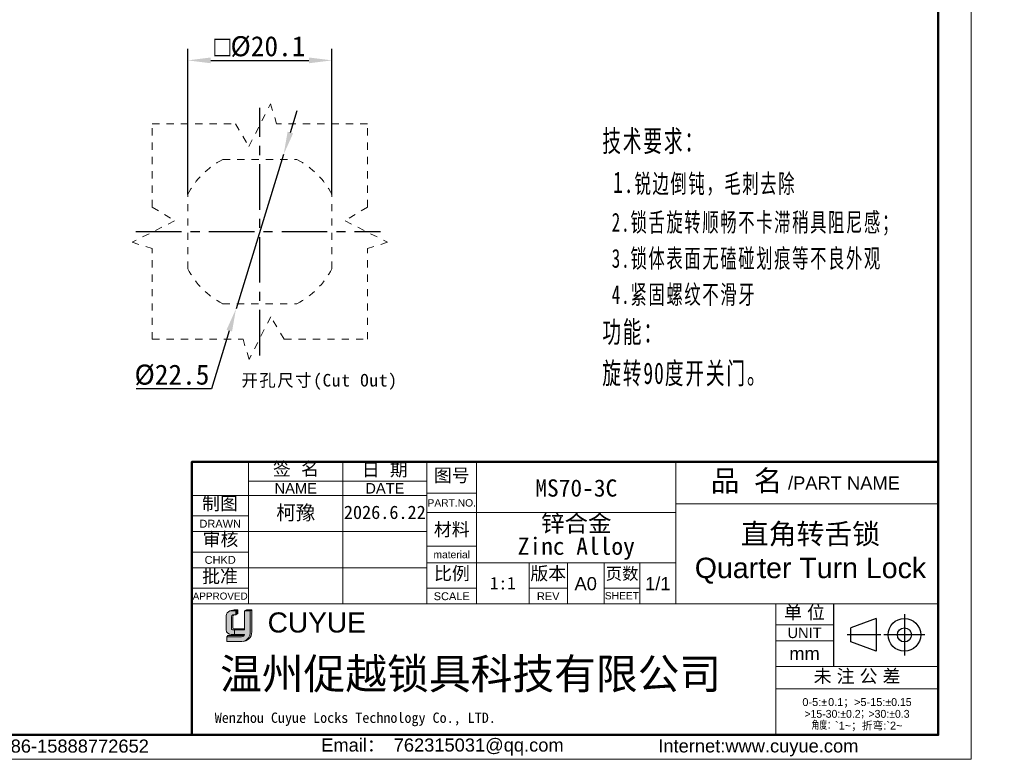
# Model space of a CAD drawing. Header units: millimetres. Extents: x 2869 to 3145, y 1559 to 1751.
# Tile 8 of 9: x 3008 to 3145, y 1559 to 1662. Entities that reach past the tile are written whole.
import ezdxf

# ---------------------------------------------------------------- set-up
doc = ezdxf.new("R2010")
doc.units = ezdxf.units.MM
doc.linetypes.add('CENTER', pattern=[10.159999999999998, 6.35, -1.27, 1.27, -1.27])
doc.linetypes.add('虚线', pattern=[2, 1, -1])
for name, color, linetype, lineweight in [('0007', 7, 'Continuous', 5), ('实线层', 7, 'Continuous', 25), ('尺寸线层', 3, 'Continuous', 18), ('粗实线层', 7, 'Continuous', 50), ('细实线层', 3, 'Continuous', 18), ('虚线层', 6, '虚线', 18)]:
    doc.layers.add(name, color=color, linetype=linetype, lineweight=lineweight)
doc.layers.add('中心线层', color=1, linetype='CENTER')
doc.styles.add('ARIAL', font='arial.ttf')
doc.styles.add('TEXTSTYLE_2', font='arial.ttf')
doc.styles.add('TEXTSTYLE_3', font='arial.ttf')
doc.styles.add('TEXTSTYLE_4', font='arial.ttf')
doc.styles.add('标准', font='txt', dxfattribs={"width": 0.667})
doc.dimstyles.new('标准', dxfattribs={"dimscale": 0.8, "dimtxt": 3.5, "dimasz": 4, "dimexe": 2, "dimexo": 0, "dimtad": 1, "dimdec": 1, "dimdsep": 46, "dimtxsty": '标准', "dimblk": '_CAXARROW', "dimcen": 0, "dimdle": 8, "dimazin": 2, "dimtfac": 0.707107, "dimtmove": 0, "dimatfit": 3, "dimfxl": 1, "dimtolj": 1, "dimarcsym": 1})

# ---------------------------------------------------------------- blocks, each defined once
blk = doc.blocks.new('_CAXARROW')
blk.add_hatch(color=0).paths.add_polyline_path([(0, 0), (-1, 0.125), (-1, -0.125)], flags=0)
blk = doc.blocks.new('*D11')
at = {"layer": 'Defpoints', "color": 0, "transparency": 16777216}
for p in [(3044.384109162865, 1643.208953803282), (3037.755510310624, 1621.707519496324)]:
    blk.add_point(p, dxfattribs=at)
at = {"layer": '尺寸线层', "color": 0, "linetype": 'Continuous', "lineweight": -2, "transparency": 16777216}
for p, q in [((3045.32684322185, 1646.266935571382), (3046.269577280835, 1649.324917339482)), ((3044.384109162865, 1643.208953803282), (3037.755510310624, 1621.707519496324)), ((3036.812776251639, 1618.649537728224), (3034.320834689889, 1610.56633357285)), ((3034.320834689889, 1610.56633357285), (3023.822175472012, 1610.56633357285))]:
    blk.add_line(p, q, dxfattribs=at)
at = {"layer": '尺寸线层', "color": 0, "lineweight": -2, "transparency": 16777216, "xscale": 3.2, "yscale": 3.2, "zscale": 3.2}
for p, rotation in [((3044.384109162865, 1643.208953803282), 252.8661834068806), ((3037.755510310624, 1621.707519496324), 72.86618340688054)]:
    blk.add_blockref('_CAXARROW', p, dxfattribs=dict(at, rotation=rotation))
at = {"layer": '尺寸线层', "color": 0, "transparency": 16777216, "insert": (3028.821505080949, 1612.46633357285), "char_height": 2.8, "width": 18.36821117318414, "attachment_point": 5}
blk.add_mtext('\\A1;%%C22.5', dxfattribs=at)
blk = doc.blocks.new('*D12')
at = {"layer": 'Defpoints', "color": 0, "transparency": 16777216}
for p in [(3051.119809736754, 1656.323098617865), (3031.019809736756, 1637.645721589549), (3051.119809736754, 1637.645721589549)]:
    blk.add_point(p, dxfattribs=at)
at = {"layer": '尺寸线层', "color": 0, "linetype": 'Continuous', "lineweight": -2, "transparency": 16777216}
for p, q in [((3031.019809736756, 1637.645721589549), (3031.019809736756, 1657.923098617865)), ((3051.119809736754, 1637.645721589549), (3051.119809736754, 1657.923098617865)), ((3034.219809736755, 1656.323098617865), (3047.919809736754, 1656.323098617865))]:
    blk.add_line(p, q, dxfattribs=at)
at = {"layer": '尺寸线层', "color": 0, "lineweight": -2, "transparency": 16777216, "xscale": 3.2, "yscale": 3.2, "zscale": 3.2, "rotation": 180}
blk.add_blockref('_CAXARROW', (3031.019809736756, 1656.323098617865), dxfattribs=at)
at = {"layer": '尺寸线层', "color": 0, "lineweight": -2, "transparency": 16777216, "xscale": 3.2, "yscale": 3.2, "zscale": 3.2}
blk.add_blockref('_CAXARROW', (3051.119809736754, 1656.323098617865), dxfattribs=at)
at = {"layer": '尺寸线层', "color": 0, "transparency": 16777216, "insert": (3041.069809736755, 1658.237816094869), "char_height": 2.8, "attachment_point": 5}
blk.add_mtext('\\A1;{\\fAMGDT|b0|i0|c134|p34;o}%%C20.1', dxfattribs=at)

msp = doc.modelspace()

# ---------------------------------------------------------------- hatches: boundary and pattern name
at = {"layer": '实线层'}
h = msp.add_hatch(color=30, dxfattribs=at)
edge = h.paths.add_edge_path(flags=0)
edge.add_arc((3037.383094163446, 1578.775799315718), 0.2611549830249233, 103.89623382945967, 180.1196323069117, ccw=False)
edge.add_line((3037.320374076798, 1579.029310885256), (3037.728704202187, 1579.029310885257))
edge.add_line((3037.728704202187, 1579.029310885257), (3037.728704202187, 1579.588076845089))
edge.add_line((3037.728704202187, 1579.588076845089), (3036.908094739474, 1579.588076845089))
edge.add_arc((3037.165220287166, 1578.817402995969), 0.8124356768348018, 108.4506221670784, 173.4013944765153)
edge.add_line((3036.358166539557, 1578.91076239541), (3036.358166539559, 1576.937491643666))
edge.add_arc((3037.05334408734, 1577.002255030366), 0.698187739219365, 185.3223660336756, 272.7233690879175)
edge.add_line((3037.086517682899, 1576.304855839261), (3037.524007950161, 1576.304855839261))
edge.add_line((3037.524007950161, 1576.304855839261), (3037.52400795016, 1576.937491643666))
edge.add_line((3037.52400795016, 1576.937491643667), (3037.327064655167, 1576.937491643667))
edge.add_arc((3037.310642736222, 1577.125636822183), 0.1888604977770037, 177.6597996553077, 274.98831874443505, ccw=False)
edge.add_line((3037.121939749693, 1577.133348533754), (3037.121939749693, 1578.775254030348))
h = msp.add_hatch(color=254, dxfattribs=at)
h.paths.add_polyline_path([(3037.504927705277, 1579.754274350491), (3036.908094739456, 1579.588076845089), (3037.728704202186, 1579.588076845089), (3038.010931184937, 1579.754274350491)], flags=0)
h.paths.add_polyline_path([(3038.930698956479, 1579.588076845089), (3039.730151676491, 1579.588076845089), (3039.965102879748, 1579.754274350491), (3039.22539312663, 1579.754274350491)], flags=0)
h = msp.add_hatch(color=251, dxfattribs=at)
edge = h.paths.add_edge_path(flags=0)
edge.add_line((3037.310273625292, 1577.246970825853), (3037.310273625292, 1578.775254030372))
edge.add_arc((3037.571428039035, 1578.775799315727), 0.2611549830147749, 103.89623382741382, 180.1196323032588, ccw=False)
edge.add_line((3037.508707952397, 1579.029310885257), (3037.320374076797, 1579.029310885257))
edge.add_arc((3037.383094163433, 1578.775799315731), 0.2611549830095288, 103.8962338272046, 180.1196323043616)
edge.add_line((3037.121939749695, 1578.775254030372), (3037.121939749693, 1577.133348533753))
edge.add_arc((3037.310642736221, 1577.12563682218), 0.1888604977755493, 177.6597996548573, 274.9883187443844)
edge.add_line((3037.327064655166, 1576.937491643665), (3038.930698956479, 1576.937491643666))
edge.add_line((3038.930698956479, 1576.937491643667), (3038.930698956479, 1577.096476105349))
edge.add_line((3038.930698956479, 1577.096476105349), (3037.430805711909, 1577.096476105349))
edge.add_arc((3037.458659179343, 1577.242298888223), 0.1484590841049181, 178.1966309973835, 259.1862447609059, ccw=False)
msp.add_hatch(color=251, dxfattribs=at).paths.add_polyline_path([(3037.728704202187, 1579.029310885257), (3038.010931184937, 1579.243754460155), (3038.010931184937, 1579.754274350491), (3037.728704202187, 1579.588076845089)], flags=0)
h = msp.add_hatch(color=251, dxfattribs=at)
edge = h.paths.add_edge_path(flags=0)
edge.add_line((3039.965102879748, 1579.754274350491), (3039.730151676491, 1579.588076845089))
edge.add_line((3039.730151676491, 1579.588076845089), (3039.730151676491, 1576.658229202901))
edge.add_arc((3038.404121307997, 1576.606509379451), 1.327038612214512, -71.74154242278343, 2.2336036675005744, ccw=False)
edge.add_arc((3038.600011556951, 1576.694025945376), 1.365560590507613, 279.2658368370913, 358.4978790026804)
edge.add_line((3039.965102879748, 1576.658229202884), (3039.965102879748, 1579.754274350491))
h = msp.add_hatch(color=251, dxfattribs=at)
edge = h.paths.add_edge_path(flags=0)
edge.add_line((3036.614569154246, 1576.154521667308), (3036.446471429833, 1575.969524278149))
edge.add_line((3036.446471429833, 1575.969524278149), (3038.531959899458, 1575.969524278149))
edge.add_arc((3038.455553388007, 1576.465112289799), 0.5014433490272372, 278.7644802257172, 323.8869948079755)
edge.add_line((3038.860647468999, 1576.16957173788), (3036.614569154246, 1576.154521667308))
at = {"layer": '尺寸线层'}
h = msp.add_hatch(color=179, dxfattribs=at)
edge = h.paths.add_edge_path(flags=0)
edge.add_line((3039.730151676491, 1579.588076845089), (3038.930698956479, 1579.588076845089))
edge.add_line((3038.930698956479, 1579.588076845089), (3038.930698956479, 1576.937491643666))
edge.add_line((3038.930698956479, 1576.937491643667), (3037.52400795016, 1576.937491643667))
edge.add_line((3037.52400795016, 1576.937491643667), (3037.52400795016, 1576.304855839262))
edge.add_line((3037.52400795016, 1576.304855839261), (3038.93069895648, 1576.304855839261))
edge.add_arc((3038.45555336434, 1576.465112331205), 0.5014433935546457, 278.7644821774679, 341.36184450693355, ccw=False)
edge.add_line((3038.531959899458, 1575.96952427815), (3036.446471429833, 1575.969524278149))
edge.add_line((3036.446471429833, 1575.969524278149), (3036.446471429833, 1575.328661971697))
edge.add_line((3036.446471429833, 1575.328661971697), (3038.576839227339, 1575.328661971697))
edge.add_arc((3038.60001155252, 1576.694025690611), 1.365560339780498, 269.0276957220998, 279.2658387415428)
edge.add_arc((3038.404121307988, 1576.606509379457), 1.327038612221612, 288.258457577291, 362.2336036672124)
edge.add_line((3039.73015167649, 1576.658229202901), (3039.730151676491, 1579.588076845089))

# ---------------------------------------------------------------- linework, layer by layer
at = {"color": 0, "linetype": 'Continuous'}
for p, q in [((3121.024943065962, 1580.555159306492), (3121.024943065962, 1571.856046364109)), ((3127.010125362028, 1578.530119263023), (3123.438023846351, 1577.236589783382)), ((3127.010125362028, 1578.530119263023), (3127.010125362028, 1573.97689430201)), ((3130.925463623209, 1579.116038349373), (3130.925463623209, 1573.39097521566)), ((3123.438023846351, 1575.270423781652), (3123.438023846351, 1577.236589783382)), ((3127.657085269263, 1576.253506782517), (3122.932380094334, 1576.253506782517)), ((3133.787995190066, 1576.253506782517), (3128.062932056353, 1576.253506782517)), ((3127.010125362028, 1573.97689430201), (3123.438023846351, 1575.270423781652))]:
    msp.add_line(p, q, dxfattribs=at)
for radius in [2.276612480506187, 0.9830830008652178]:
    msp.add_circle((3130.925463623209, 1576.253506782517), radius, dxfattribs=at)
at = {"layer": '0007'}
for p, q in [((3036.358166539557, 1576.937491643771), (3036.358166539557, 1578.910762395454)), ((3036.908094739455, 1579.588076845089), (3037.504927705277, 1579.754274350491)), ((3036.908094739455, 1579.588076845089), (3037.728704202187, 1579.588076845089)), ((3037.121939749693, 1577.13334853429), (3037.121939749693, 1578.775254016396)), ((3037.310273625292, 1577.246970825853), (3037.310273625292, 1578.775254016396)), ((3037.320374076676, 1579.029310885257), (3037.728704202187, 1579.029310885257)), ((3037.504927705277, 1579.754274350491), (3038.010931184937, 1579.754274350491)), ((3037.728704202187, 1579.588076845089), (3038.010931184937, 1579.754274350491)), ((3037.728704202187, 1579.029310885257), (3037.728704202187, 1579.588076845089)), ((3037.728704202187, 1579.029310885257), (3038.010931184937, 1579.243754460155)), ((3038.010931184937, 1579.243754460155), (3038.010931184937, 1579.754274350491)), ((3038.930698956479, 1579.588076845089), (3039.22539312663, 1579.754274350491)), ((3038.930698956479, 1579.588076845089), (3039.730151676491, 1579.588076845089)), ((3038.930698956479, 1576.937491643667), (3038.930698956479, 1579.588076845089)), ((3039.22539312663, 1579.754274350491), (3039.965102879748, 1579.754274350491)), ((3039.730151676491, 1579.588076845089), (3039.965102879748, 1579.754274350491)), ((3039.730151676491, 1579.588076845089), (3039.730151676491, 1576.658229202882)), ((3039.965102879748, 1579.754274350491), (3039.965102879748, 1576.658229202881)), ((3036.446471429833, 1575.969524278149), (3036.614569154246, 1576.154521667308)), ((3036.446471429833, 1575.328661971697), (3036.446471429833, 1575.969524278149)), ((3036.446471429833, 1575.969524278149), (3038.531959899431, 1575.969524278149)), ((3036.614569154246, 1576.154521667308), (3038.860647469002, 1576.169571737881)), ((3037.086517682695, 1576.304855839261), (3038.930698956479, 1576.304855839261)), ((3037.32706465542, 1576.937491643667), (3038.930698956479, 1576.937491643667)), ((3037.430805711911, 1577.096476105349), (3038.930698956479, 1577.096476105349)), ((3037.52400795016, 1576.937491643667), (3037.52400795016, 1576.304855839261)), ((3036.446471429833, 1575.328661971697), (3038.57683922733, 1575.328661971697))]:
    msp.add_line(p, q, dxfattribs=at)
for centre, radius, start, end in [((3037.165220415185, 1578.817402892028), 0.8124358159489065, 108.4506284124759, 173.401388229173), ((3037.383094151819, 1578.775799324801), 0.2611549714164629, 103.8962318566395, 180.1196373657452), ((3037.571428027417, 1578.775799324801), 0.2611549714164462, 103.8962318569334, 180.1196373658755), ((3037.310642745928, 1577.125636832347), 0.1888605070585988, 177.6598026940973, 274.9883156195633), ((3037.458659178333, 1577.242298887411), 0.1484590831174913, 178.1966306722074, 259.1862450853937), ((3037.05334405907, 1577.00225499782), 0.6981877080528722, 185.3223635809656, 272.7233715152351), ((3038.455553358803, 1576.465112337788), 0.5014434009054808, 278.7644826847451, 341.3618439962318), ((3038.600011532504, 1576.694025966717), 1.365560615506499, 269.0276967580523, 358.4978781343), ((3038.404121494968, 1576.606509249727), 1.327038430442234, 288.2424993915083, 2.233609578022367)]:
    msp.add_arc(centre, radius, start, end, dxfattribs=at)
at = {"layer": '中心线层'}
for p, q in [((3041.069809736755, 1615.189190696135), (3041.069809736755, 1649.727282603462)), ((3023.800763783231, 1632.458236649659), (3057.899972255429, 1632.458236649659))]:
    msp.add_line(p, q, dxfattribs=at)
at = {"layer": '粗实线层'}
msp.add_lwpolyline([(2885.11252425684, 1746.23162764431), (3135.645300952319, 1746.23162764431), (3135.645300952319, 1562.298257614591), (2885.11252425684, 1562.298257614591)], close=True, dxfattribs=at)
msp.add_lwpolyline([(3135.645158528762, 1600.372369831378), (3095.068828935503, 1600.372369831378), (3031.599119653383, 1600.371608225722), (3031.599119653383, 1562.280033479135)], dxfattribs=at)
at = {"layer": '细实线层'}
for p, q in [((3039.494112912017, 1600.371608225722), (3039.494112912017, 1580.561023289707)), ((3052.652435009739, 1600.371608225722), (3052.652435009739, 1580.561023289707)), ((3064.348040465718, 1600.388505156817), (3064.348040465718, 1580.561023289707)), ((3064.348721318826, 1600.371608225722), (3064.348721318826, 1580.561023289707)), ((3071.292710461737, 1600.372084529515), (3071.292710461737, 1580.561023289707)), ((3099.068828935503, 1600.372369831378), (3099.068828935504, 1580.561023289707)), ((3039.494112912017, 1597.666842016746), (3064.348721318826, 1597.666842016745)), ((3031.599119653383, 1595.693093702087), (3064.348721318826, 1595.693093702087)), ((3064.348040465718, 1596.002397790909), (3071.292710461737, 1596.002397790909)), ((3099.068828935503, 1594.524226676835), (3135.645158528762, 1594.524226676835)), ((3031.599119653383, 1592.842123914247), (3039.494112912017, 1592.842123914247)), ((3064.348040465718, 1593.297631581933), (3099.071390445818, 1593.297631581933)), ((3031.599119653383, 1590.649070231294), (3064.348721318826, 1590.649070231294)), ((3064.348040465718, 1588.619117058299), (3071.292710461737, 1588.619117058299)), ((3031.599119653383, 1587.798100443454), (3039.494112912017, 1587.798100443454)), ((3031.599119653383, 1585.6050467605), (3064.348721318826, 1585.6050467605)), ((3064.348040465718, 1586.279859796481), (3099.071390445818, 1586.279859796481)), ((3078.602889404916, 1586.279859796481), (3078.602889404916, 1580.561023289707)), ((3083.939320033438, 1586.279859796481), (3083.939320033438, 1580.561023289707)), ((3089.056445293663, 1586.279859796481), (3089.056445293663, 1580.561023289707)), ((3094.027366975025, 1586.279859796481), (3094.027366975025, 1580.561023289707)), ((3031.599119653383, 1582.754076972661), (3039.494112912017, 1582.754076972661)), ((3064.348040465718, 1582.770973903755), (3071.292710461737, 1582.770973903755)), ((3078.602889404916, 1582.770973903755), (3083.939320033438, 1582.770973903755)), ((3089.056445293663, 1582.770973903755), (3094.027366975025, 1582.770973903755)), ((3031.599119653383, 1580.561023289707), (3112.983674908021, 1580.561023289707)), ((3112.983674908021, 1580.561023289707), (3112.983674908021, 1562.358999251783)), ((3112.983746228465, 1580.555159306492), (3135.645300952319, 1580.555159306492)), ((3112.983746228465, 1580.555159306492), (3112.983746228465, 1562.280033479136)), ((3112.983746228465, 1577.63108772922), (3121.024943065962, 1577.63108772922)), ((3112.983746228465, 1575.438034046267), (3121.024943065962, 1575.438034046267)), ((3112.983746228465, 1571.856046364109), (3135.645300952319, 1571.856046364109)), ((3112.983746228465, 1568.712669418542), (3135.645300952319, 1568.712669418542))]:
    msp.add_line(p, q, dxfattribs=at)
msp.add_lwpolyline([(2868.823769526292, 1750.800489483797), (3140.214162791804, 1750.800489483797), (3140.214162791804, 1558.908292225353), (2868.823769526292, 1558.908292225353)], close=True, dxfattribs=at)
at = {"layer": '虚线层'}
for p, q in [((3039.557911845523, 1644.339357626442), (3042.564171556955, 1650.272764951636)), ((3042.564171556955, 1650.272764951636), (3043.411262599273, 1647.458236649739)), ((3026.069809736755, 1647.4582366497), (3037.65922098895, 1647.4582366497)), ((3026.069809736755, 1635.868825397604), (3026.069809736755, 1647.4582366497)), ((3037.65922098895, 1647.4582366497), (3039.557911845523, 1644.339357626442)), ((3056.069809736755, 1647.4582366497), (3043.411262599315, 1647.4582366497)), ((3056.069809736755, 1635.868825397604), (3056.069809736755, 1647.4582366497)), ((3035.915927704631, 1642.508236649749), (3046.223691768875, 1642.508236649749)), ((3031.019809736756, 1627.304354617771), (3031.019809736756, 1637.645721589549)), ((3051.119809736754, 1627.30435461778), (3051.119809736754, 1637.645721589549)), ((3026.069809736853, 1635.868825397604), (3029.188688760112, 1633.97013454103)), ((3056.069809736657, 1635.868825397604), (3052.950930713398, 1633.97013454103)), ((3029.188688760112, 1633.97013454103), (3023.255281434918, 1630.963874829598)), ((3052.950930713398, 1633.97013454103), (3058.884338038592, 1630.963874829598)), ((3023.255281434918, 1630.963874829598), (3026.069809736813, 1630.116783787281)), ((3058.884338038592, 1630.963874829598), (3056.069809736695, 1630.116783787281)), ((3026.069809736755, 1617.458236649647), (3026.069809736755, 1630.116783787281)), ((3056.069809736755, 1617.458236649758), (3056.069809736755, 1630.116783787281)), ((3035.882324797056, 1622.408236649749), (3046.223691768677, 1622.408236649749)), ((3042.581707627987, 1620.577115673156), (3039.575447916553, 1614.643708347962)), ((3044.48039848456, 1617.458236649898), (3042.581707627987, 1620.577115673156)), ((3026.069809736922, 1617.4582366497), (3038.728356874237, 1617.4582366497)), ((3039.575447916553, 1614.643708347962), (3038.728356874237, 1617.458236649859)), ((3044.480398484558, 1617.4582366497), (3056.069809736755, 1617.4582366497))]:
    msp.add_line(p, q, dxfattribs=at)
for centre, radius, start, end in [((3041.069809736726, 1632.458236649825), 11.29999999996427, 117.266044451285, 152.7339555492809), ((3041.069809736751, 1632.458236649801), 11.30000000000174, 27.26604445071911, 62.73395554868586), ((3041.069809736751, 1632.458236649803), 11.29999999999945, 207.2660444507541, 242.7339555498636), ((3041.069809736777, 1632.45823664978), 11.29999999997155, 297.2660444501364, 332.7339555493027)]:
    msp.add_arc(centre, radius, start, end, dxfattribs=at)

# ---------------------------------------------------------------- texts
at = {"color": 0, "linetype": 'Continuous', "attachment_point": 2, "line_spacing_factor": 0.8999999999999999}
for s, insert, char_height, width, style in [('签  名', (3046.103535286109, 1600.303468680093), 1.827544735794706, 8.038341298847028, 'TEXTSTYLE_2'), ('日  期', (3058.485245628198, 1600.208797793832), 1.827544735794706, 8.038341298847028, 'TEXTSTYLE_2'), ('图号', (3067.820375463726, 1599.409095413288), 1.827544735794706, 5.354134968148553, 'TEXTSTYLE_2'), ('{\\fSimSun|b0|i0|c0|p34;品 名}', (3108.917031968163, 1599.19627812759), 2.92407157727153, 10.71398101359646, 'TEXTSTYLE_2'), ('/PART NAME', (3122.496216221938, 1598.334482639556), 1.827544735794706, 15.56470256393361, 'TEXTSTYLE_3'), ('PART.NO.', (3067.820375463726, 1595.161727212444), 1.023425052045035, 6.737865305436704, 'TEXTSTYLE_3'), ('材料', (3067.820375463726, 1591.872146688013), 1.827544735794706, 5.354134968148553, 'TEXTSTYLE_2'), ('material', (3067.820375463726, 1587.961200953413), 1.023425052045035, 6.422087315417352, 'TEXTSTYLE_3'), ('比例', (3067.850764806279, 1585.742846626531), 1.827544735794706, 5.354134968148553, 'TEXTSTYLE_2'), ('版本', (3081.271104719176, 1585.731335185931), 1.827544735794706, 5.354134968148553, 'TEXTSTYLE_2'), ('页数', (3091.568139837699, 1585.628200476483), 1.681341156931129, 4.925804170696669, 'TEXTSTYLE_2'), ('A0', (3086.497882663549, 1584.306111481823), 1.827544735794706, 2.684206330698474, 'TEXTSTYLE_2'), ('1/1', (3096.549378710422, 1584.306111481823), 1.827544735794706, 4.026309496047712, 'TEXTSTYLE_2'), ('SCALE', (3067.820375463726, 1582.186159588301), 1.096526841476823, 5.013858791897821, 'TEXTSTYLE_3'), ('REV', (3081.271104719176, 1582.186159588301), 1.096526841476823, 2.378619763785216, 'TEXTSTYLE_4'), ('SHEET', (3091.541906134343, 1582.222710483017), 1.023425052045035, 4.228657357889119, 'TEXTSTYLE_4'), ('单 位', (3117.004344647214, 1580.284401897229), 1.827544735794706, 6.69623813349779, 'TEXTSTYLE_2'), ('UNIT', (3117.004344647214, 1577.265578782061), 1.462035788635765, 4.755692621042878, 'TEXTSTYLE_3'), ('mm', (3117.004344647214, 1574.560812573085), 1.827544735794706, 4.239360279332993, 'TEXTSTYLE_3'), ('未 注 公 差', (3124.327276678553, 1571.414722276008), 1.827544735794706, 14.73457943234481, 'TEXTSTYLE_2'), ('{\\C256;Email\\fSimSun|b0|i0|c0|p34;： \\farial|b0|i0|c0|p34;762315031@qq.com}', (3066.525919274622, 1561.809616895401), 1.823896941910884, 37.04392632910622, 'TEXTSTYLE_3'), ('{\\C256;Internet:www.cuyue.com}', (3110.564011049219, 1561.690291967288), 1.823896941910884, 54.06365050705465, 'TEXTSTYLE_3')]:
    msp.add_mtext(s, dxfattribs=dict(at, insert=insert, char_height=char_height, width=width, style=style))
at = {"color": 0, "lineweight": 13, "char_height": 2.4, "width": 46.29353078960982, "attachment_point": 5}
for s, insert in [('{\\fFangSong|b0|i0|c134|p34;\\C3;MS70-3C}', (3085.18076969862, 1596.701633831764)), ('\\pxsm0.8;{\\fFangSong|b0|i0|c134|p34;\\C3;锌合金\\PZinc Alloy}', (3085.18076969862, 1589.861654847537))]:
    msp.add_mtext(s, dxfattribs=dict(at, insert=insert))
at = {"linetype": 'Continuous', "attachment_point": 2, "line_spacing_factor": 0.8999999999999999}
for s, insert, char_height, width, style in [('NAME', (3046.073273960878, 1597.410985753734), 1.462035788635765, 5.88618869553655, 'TEXTSTYLE_3'), ('DATE', (3058.500578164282, 1597.410985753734), 1.462035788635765, 5.435077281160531, 'TEXTSTYLE_3'), ('制图', (3035.523376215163, 1595.483199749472), 1.827544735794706, 5.354134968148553, 'TEXTSTYLE_2'), ('DRAWN', (3035.5466162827, 1592.293860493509), 1.096526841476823, 5.776128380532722, 'TEXTSTYLE_3'), ('审核', (3035.58807419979, 1590.489515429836), 1.827544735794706, 5.354134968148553, 'TEXTSTYLE_2'), ('CHKD', (3035.5466162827, 1587.249837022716), 1.096526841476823, 4.333115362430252, 'TEXTSTYLE_3'), ('批准', (3035.513607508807, 1585.324220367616), 1.827544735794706, 5.354134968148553, 'TEXTSTYLE_2'), ('APPROVED', (3035.5466162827, 1582.150987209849), 0.9868741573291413, 7.645523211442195, 'TEXTSTYLE_3'), ('Tel:+86-15888772652', (3013.101820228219, 1561.662698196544), 1.823896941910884, 25.89134939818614, 'TEXTSTYLE_3')]:
    msp.add_mtext(s, dxfattribs=dict(at, insert=insert, char_height=char_height, width=width, style=style))
at = {"color": 0, "insert": (3117.827725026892, 1587.566054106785), "char_height": 2.84527922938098, "width": 65.09009438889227, "attachment_point": 5, "style": 'ARIAL'}
msp.add_mtext('{\\fFangSong|b0|i0|c134|p34;直角转舌锁\\P}Quarter Turn Lock', dxfattribs=at)
at = {"color": 0, "insert": (3074.947799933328, 1583.443870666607), "char_height": 1.750941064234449, "width": 12.18363157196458, "attachment_point": 5}
msp.add_mtext('1:1', dxfattribs=at)
at = {"color": 7, "linetype": 'Continuous', "attachment_point": 1, "line_spacing_factor": 0.8999999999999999}
for s, insert, char_height, width, style in [('CUYUE', (3042.161131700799, 1579.380902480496), 2.8, 31.20112173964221, 'TEXTSTYLE_2'), ('{\\fsimsun|b0|i0|c134|p34;\\C0;Wenzhou Cuyue Locks Technology Co., LTD.}', (3034.784306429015, 1565.427337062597), 1.44, 60.10438504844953, 'TEXTSTYLE_3')]:
    msp.add_mtext(s, dxfattribs=dict(at, insert=insert, char_height=char_height, width=width, style=style))
at = {"color": 0, "linetype": 'Continuous', "lineweight": 13, "insert": (3124.314523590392, 1567.433388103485), "char_height": 1.09433816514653, "width": 22.24564551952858, "attachment_point": 2, "line_spacing_factor": 0.8999999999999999, "style": 'TEXTSTYLE_2'}
msp.add_mtext('0-5:{\\Fgdt,gbcbig.shx;`\\fsimsun|b0|i0|c0|p34;\\W0.16667; \\farial|b0|i0|c0|p34;\\W1;0.1\\fsimsun|b0|i0|c0|p34;；}>5-15:{\\Fgdt,gbcbig.shx;`0.15\\P>15-30:`0.2；>30:`0.3\\P角度：}`1~{\\fsimsun|b0|i0|c0|p34;；折弯}:`2~', dxfattribs=at)
at = {"layer": '尺寸线层', "insert": (3088.810221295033, 1646.586176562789), "char_height": 2.625, "width": 85.30840781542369, "attachment_point": 1, "line_spacing_factor": 1.150569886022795, "style": '标准'}
msp.add_mtext('{\\H1.14286x;\\T1.1;技术要求：\\P 1.\\H0.875x;锐边倒钝，毛刺去除\\P 2.锁舌旋转顺畅不卡滞稍具阻尼感；\\P 3.锁体表面无磕碰划痕等不良外观\\P 4.紧固螺纹不滑牙\\H1x;\\P\\H1.14286x;功能：\\P旋转90度开关门。}', dxfattribs=at)
at = {"layer": '尺寸线层', "insert": (3038.501962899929, 1612.617581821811), "char_height": 1.75, "width": 23.58722609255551, "attachment_point": 1, "line_spacing_factor": 1.150569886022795}
msp.add_mtext('{\\T1.1;开孔尺寸(Cut Out)}', dxfattribs=at)
at = {"layer": '尺寸线层', "color": 6, "insert": (3035.522745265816, 1572.959245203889), "char_height": 4.2679, "width": 78.34973204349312, "attachment_point": 1}
msp.add_mtext('{\\fSimSun|b0|i0|c134|p2;\\C0;温州促越锁具科技有限公司}', dxfattribs=at)
at = {"layer": '细实线层', "insert": (3046.073273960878, 1593.171081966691), "char_height": 2, "attachment_point": 5}
msp.add_mtext_dynamic_manual_height_columns('{\\fSimSun|b0|i0|c134|p2;柯豫}', width=13.15832209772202, gutter_width=1, heights=[0], dxfattribs=at)
at = {"layer": '细实线层', "insert": (3052.785772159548, 1594.267418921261), "char_height": 1.8641, "attachment_point": 1}
msp.add_mtext('2026.6.22', dxfattribs=at)

# ---------------------------------------------------------------- dimensions: what is measured, and where the dimension line sits
at = {"layer": '尺寸线层'}
dim = msp.add_linear_dim(base=(3051.119809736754, 1656.323098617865), p1=(3031.019809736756, 1637.645721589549), p2=(3051.119809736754, 1637.645721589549), angle=180, text='{\\fAMGDT|b0|i0|c134|p34;o}<>', dimstyle='标准', override={"dimtoh": 1, "dimpost": '%%C<>', "dimtxsty": 'Standard', "dimsah": 1, "dimatfit": 1}, dxfattribs=at)
dim.commit()
dim.dimension.update_dxf_attribs({"geometry": '*D12', "text_midpoint": (3041.069809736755, 1658.237816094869)})
dim = msp.add_diameter_dim_2p(p1=(3044.384109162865, 1643.208953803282), p2=(3037.755510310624, 1621.707519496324), dimstyle='标准', override={"dimtoh": 1, "dimpost": '%%C<>', "dimtxsty": 'Standard', "dimsah": 1, "dimatfit": 1}, dxfattribs=at)
dim.commit()
dim.dimension.update_dxf_attribs({"geometry": '*D11', "text_midpoint": (3028.821505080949, 1610.56633357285), "dimtype": 163})

doc.saveas('drawing.dxf')
